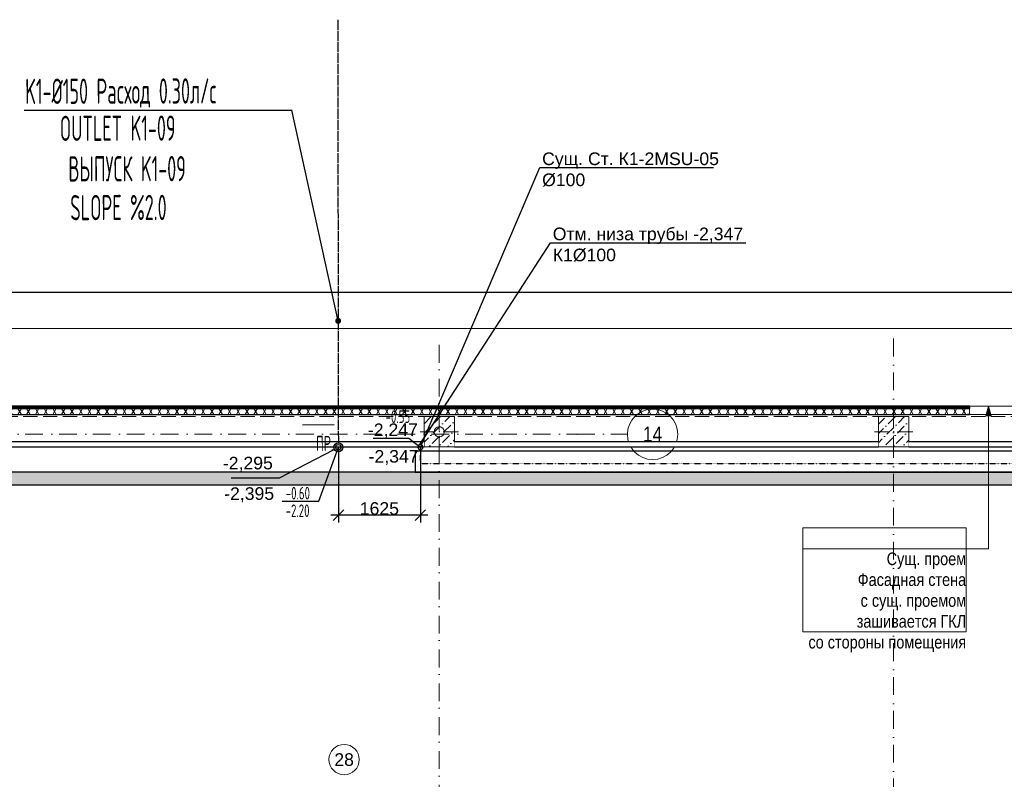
# Model space of a CAD drawing. Header units: millimetres. Extents: x -2890 to 117730, y -526 to 88572.
# Tile 59 of 65: x 77774 to 97279, y 73464 to 88506. Entities that reach past the tile are written whole.
import ezdxf
from ezdxf import colors
from ezdxf.entities.mleader import LeaderData, LeaderLine
from ezdxf.enums import TextEntityAlignment as Align
from ezdxf.math import Vec2, Vec3

# ---------------------------------------------------------------- set-up
doc = ezdxf.new("R2010")
doc.units = ezdxf.units.MM
doc.header["$MEASUREMENT"] = 0
doc.set_wipeout_variables(frame=1)
for name, pattern in [('SEWERAGE_DRAIN2', [2.2, 2, -0.2]), ('Wipeout_Contour', [1000, 0, -1000]), ('Невидимая', [3.912222, 2.822222, -1.09]), ('Штрихпунктирная', [6.702778, 3.527778, -1.763889, 0, -1.411111])]:
    doc.linetypes.add(name, pattern=pattern)
doc.layers.get('Defpoints').update_dxf_attribs({"color": 8})
for name, color, linetype in [('2D - Кладочный#1', 7, 'Continuous'), ('ES-ALTKOT', 111, 'Continuous'), ('ES-USTKOT', 3, 'Continuous'), ('F-ES-KOTTXT', 7, 'Continuous'), ('MIMARI', 8, 'Continuous'), ('P-CO', 10, 'Continuous'), ('P-COTEXT', 3, 'Continuous'), ('P-K1', 4, 'SEWERAGE_DRAIN2'), ('P-K1CAP', 111, 'Continuous'), ('P-K1KL', 4, 'Continuous'), ('ВК_К1', 34, 'Continuous'), ('ВК_Размер', 7, 'Continuous'), ('ВК_Текст', 7, 'Continuous'), ('Инженерные сети - Канализация', 7, 'Continuous'), ('Конструктив - ГКЛ', 7, 'Continuous'), ('Конструктив - Колонны', 7, 'Continuous'), ('Конструктив - стены бассейнов жб нов', 7, 'Continuous'), ('Конструктив - Стены наружние фасад', 7, 'Continuous'), ('Конструктив_Дно бассейна', 7, 'Continuous'), ('ПОЛ - Зоны перепадов', 7, 'Continuous'), ('Чертеж и Рисунок', 7, 'Continuous'), ('Элемент Модели - Зона', 7, 'Continuous'), ('Элемент Модели - Оси', 7, 'Continuous')]:
    doc.layers.add(name, color=color, linetype=linetype)
doc.styles.add('ROMANC', font='ROMANC.shx', dxfattribs={"width": 0.75})
doc.styles.add('ROMANS', font='ROMANS.SHX', dxfattribs={"width": 0.7})
doc.styles.get("Standard").update_dxf_attribs({"font": 'ARIALUNI.TTF', "height": 250})
doc.styles.add('СГЕНЕРИР_СТИЛЬ_1', font='ARIALN.TTF')
doc.styles.add('СГЕНЕРИР_СТИЛЬ_4', font='arial.ttf')
doc.dimstyles.new('Ariel 2.5', dxfattribs={"dimtxt": 250, "dimasz": 210, "dimexe": 150, "dimexo": 10, "dimgap": 0.09, "dimtad": 1, "dimdec": 0, "dimtxsty": 'Standard', "dimblk": 'OBLIQUE', "dimcen": 0.09, "dimdle": 150, "dimclrd": 256, "dimclre": 256, "dimclrt": 256, "dimadec": 0, "dimazin": 0, "dimtfac": 1, "dimtdec": 0, "dimtofl": 0, "dimtmove": 1, "dimatfit": 3, "dimldrblk": 'NONE', "dimfxl": 1, "dimtolj": 1, "dimtzin": 0, "dimlwe": -1, "dimarcsym": 0})
pattern_1 = [(45, (-30913.9, 8296), (-183.84776, 183.84776), [195, -65, 0, -65]), (45, (-30890.9, 8502.82), (-183.84776, 183.84776), [195, -65, 0, -65])]

# ---------------------------------------------------------------- blocks, each defined once
blk = doc.blocks.new('KOT-03')
at = {"layer": 'F-ES-KOTTXT', "color": 7}
blk.add_line((0, 0), (1819, 0), dxfattribs=at)
at = {"layer": 'ES-ALTKOT', "style": 'ROMANC', "width": 0.6}
blk.add_attdef('ALTKOT', text='', height=500, dxfattribs=at).set_placement((910, -392), align=Align.MIDDLE)
at = {"layer": 'ES-USTKOT', "style": 'ROMANC', "width": 0.6}
blk.add_attdef('USTKOT', text='', height=500, dxfattribs=at).set_placement((910, 392), align=Align.MIDDLE)
blk = doc.blocks.new('CLEANOUTDOSEME')
at = {"layer": 'P-CO'}
for radius in [0.5, 0.3]:
    blk.add_circle((2.31, 0.75), radius, dxfattribs=at)
at = {"layer": 'P-COTEXT', "style": 'ROMANS', "width": 0.5}
blk.add_attdef('ПР.', text='', height=1.5, dxfattribs=at).set_placement((0.79, 0.75), align=Align.MIDDLE_CENTER)
blk = doc.blocks.new('K1 KOLON 2.kat')
at = {"layer": 'P-K1KL'}
blk.add_circle((0, 0), 50, dxfattribs=at)
blk = doc.blocks.new('_None')
blk = doc.blocks.new('_OBLIQUE')
at = {"color": 0, "linetype": 'ByBlock'}
blk.add_line((-0.5, -0.5), (0.5, 0.5), dxfattribs=at)
blk = doc.blocks.new('*D377')
at = {"layer": 'Defpoints', "color": 0, "transparency": 16777216}
for p in [(84087, 80040), (85711, 80042), (84087, 78697)]:
    blk.add_point(p, dxfattribs=at)
at = {"layer": 'ВК_Размер', "transparency": 16777216}
for p, q in [((84087, 80030), (84087, 78547)), ((85711, 80032), (85711, 78547))]:
    blk.add_line(p, q, dxfattribs=at)
at = {"layer": 'ВК_Размер', "lineweight": -2, "transparency": 16777216}
blk.add_line((85861, 78697), (83937, 78697), dxfattribs=at)
at = {"layer": 'ВК_Размер', "lineweight": -2, "transparency": 16777216, "xscale": 210, "yscale": 210, "zscale": 210, "rotation": 180}
blk.add_blockref('_OBLIQUE', (84087, 78697), dxfattribs=at)
at = {"layer": 'ВК_Размер', "lineweight": -2, "transparency": 16777216, "xscale": 210, "yscale": 210, "zscale": 210}
blk.add_blockref('_OBLIQUE', (85711, 78697), dxfattribs=at)
at = {"layer": 'ВК_Размер', "transparency": 16777216, "insert": (84899, 78825), "char_height": 250, "attachment_point": 5}
blk.add_mtext('\\A1;1625', dxfattribs=at)

msp = doc.modelspace()

# ---------------------------------------------------------------- hatches: boundary and pattern name
at = {"layer": '2D - Кладочный#1', "linetype": 'Continuous', "lineweight": 15, "ltscale": 100}
msp.add_hatch(color=7, dxfattribs=at).paths.add_polyline_path([(96965.4, 80851), (96915.4, 80664.4), (97015.4, 80664.4)])
at = {"layer": 'Конструктив - стены бассейнов жб нов', "linetype": 'Continuous', "lineweight": 5, "ltscale": 100}
msp.add_hatch(color=253, dxfattribs=at).paths.add_polyline_path([(59886.1, 79296), (98886.1, 79296), (98886.1, 79546), (59886.1, 79546)])

# ---------------------------------------------------------------- linework, layer by layer
at = {"color": 7, "linetype": 'Continuous', "lineweight": 30, "ltscale": 100}
msp.add_line((117608, 83105), (1208, 83105), dxfattribs=at)
at = {"layer": '2D - Кладочный#1', "color": 7, "linetype": 'Continuous', "lineweight": 15, "ltscale": 100}
for p, q in [((96965.4, 80851), (96915.4, 80664.4)), ((96965.4, 80851), (97015.4, 80664.4)), ((97015.4, 80664.4), (96915.4, 80664.4)), ((96522.9, 78440.8), (93289.9, 78440.8)), ((93289.9, 78440.8), (93289.9, 76381.9)), ((96522.9, 76381.9), (96522.9, 78440.8)), ((96522.9, 78029), (93289.9, 78029)), ((96965.4, 78029), (96522.9, 78029)), ((93289.9, 76381.9), (96522.9, 76381.9))]:
    msp.add_line(p, q, dxfattribs=at)
at = {"layer": 'P-K1CAP', "ltscale": 100}
for p, q in [((77862.4, 86717.7), (83173.2, 86717.7)), ((83156.8, 86717.7), (84082.8, 82512.5))]:
    msp.add_line(p, q, dxfattribs=at)
at = {"layer": 'P-K1CAP', "ltscale": 100, "const_width": 58.8}
msp.add_lwpolyline([(84112.2, 82541.9, 1), (84053.4, 82541.8, 1)], format="xyb", close=True, dxfattribs=at)
at = {"layer": 'Конструктив - стены бассейнов жб нов', "color": 7, "linetype": 'Continuous', "lineweight": 30, "ltscale": 100, "flags": 128}
for points in [[(99136.1, 79546), (59636.1, 79546)], [(59886.1, 79296), (98886.1, 79296)]]:
    msp.add_lwpolyline(points, dxfattribs=at)
at = {"layer": 'Конструктив_Дно бассейна', "color": 7, "linetype": 'Continuous', "lineweight": 15, "ltscale": 100, "flags": 128}
msp.add_lwpolyline([(64986.1, 63096), (93886.1, 63096), (93886.1, 66997.5), (95334.6, 68446), (99136.1, 68446), (99136.1, 79546), (64986.1, 79546)], close=True, dxfattribs=at)
at = {"layer": 'ПОЛ - Зоны перепадов', "color": 7, "linetype": 'Невидимая', "lineweight": 5, "ltscale": 100, "flags": 128}
msp.add_lwpolyline([(110111.1, 44596), (110132.8, 67596.1), (108911.3, 67596.1), (108911.3, 70556), (109311.1, 70556), (109311.1, 80646), (59036.1, 80646), (59036.1, 44596)], close=True, dxfattribs=at)
at = {"layer": 'Чертеж и Рисунок', "color": 7, "linetype": 'Continuous', "lineweight": 15, "ltscale": 100}
msp.add_line((3470.8, 82391.7), (114954, 82391.7), dxfattribs=at)
at = {"layer": 'Элемент Модели - Зона', "color": 7, "linetype": 'Continuous', "lineweight": 0, "ltscale": 100, "flags": 128}
msp.add_lwpolyline([(84501, 73854.4, 1), (83901, 73854.4, 1)], format="xyb", close=True, dxfattribs=at)
at = {"layer": 'Элемент Модели - Оси', "color": 1, "linetype": 'Штрихпунктирная', "lineweight": 15, "ltscale": 100}
msp.add_line((88811.6, 80296), (89811.6, 80296), dxfattribs=at)
at = {"layer": 'Элемент Модели - Оси', "color": 7, "linetype": 'Штрихпунктирная', "lineweight": 15, "ltscale": 100}
msp.add_point((88811.6, 80296), dxfattribs=at)
msp.add_point((88811.6, 80296), dxfattribs=at)

# ---------------------------------------------------------------- block references
at = {"layer": 'F-ES-KOTTXT', "color": 7, "ltscale": 100}
ref = msp.add_blockref('KOT-03', (82970.5, 78971.2), dxfattribs=dict(at, xscale=0.345600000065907, yscale=0.345600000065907, zscale=0.345600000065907, rotation=0.08666891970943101))
ref.add_attrib('USTKOT', '-0.60', dxfattribs={"layer": 'ES-USTKOT', "height": 250, "rotation": 0.08667, "style": 'ROMANC', "width": 0.6}).set_placement((83284.6, 79129.7), align=Align.MIDDLE)
ref.add_attrib('ALTKOT', '-2.20', dxfattribs={"layer": 'ES-ALTKOT', "height": 250, "rotation": 0.08667, "style": 'ROMANC', "width": 0.6}).set_placement((83279, 78782.2), align=Align.MIDDLE)

# ---------------------------------------------------------------- texts
at = {"layer": '2D - Кладочный#1', "color": 7, "linetype": 'Continuous', "lineweight": 0, "ltscale": 100, "insert": (96522.9, 77955.2), "char_height": 250, "attachment_point": 3, "line_spacing_factor": 0.990078, "style": 'СГЕНЕРИР_СТИЛЬ_1'}
msp.add_mtext('\\A1;Сущ. проем \\PФасадная стена \\Pс сущ. проемом  \\Pзашивается ГКЛ \\Pсо стороны помещения ', dxfattribs=at)
at = {"layer": 'P-K1CAP', "ltscale": 100, "style": 'ROMANS', "width": 0.5}
for s, p in [('K1-%%C150 Pacход 0.30л/с', (77881.4, 87086.6)), ('OUTLET K1-09', (78569.9, 86354.2, 0)), ('ВЫПУСК K1-09', (78738.3, 85551.7, 0)), ('SLOPE %%%2.0', (78776, 84783.9))]:
    msp.add_text(s, height=500, rotation=0.14779, dxfattribs=at).set_placement(p, align=Align.MIDDLE_LEFT)
at = {"layer": 'ВК_Размер', "color": 244, "true_color": 0x991b1e, "char_height": 250, "attachment_point": 1, "rotation": 0.2}
for s, insert in [('-2,295', (81798.6, 79848.6)), ('-2,395', (81824.2, 79244.7))]:
    msp.add_mtext_dynamic_manual_height_columns(s, width=985.469, gutter_width=1250, heights=[0], dxfattribs=dict(at, insert=insert))
at = {"layer": 'Элемент Модели - Зона', "color": 7, "linetype": 'Continuous', "lineweight": 0, "ltscale": 100, "insert": (84201, 73852.4), "char_height": 250, "attachment_point": 5, "style": 'СГЕНЕРИР_СТИЛЬ_4'}
msp.add_mtext('\\A1;28', dxfattribs=at)
at = {"layer": 'Элемент Модели - Оси', "color": 7, "linetype": 'Continuous', "lineweight": 15, "ltscale": 100, "insert": (90119.5, 80298.2), "char_height": 300, "attachment_point": 4, "style": 'СГЕНЕРИР_СТИЛЬ_1'}
msp.add_mtext('\\A1;\\pt0;14', dxfattribs=at)

# ---------------------------------------------------------------- next in the draw order: wipeouts: each hides what was drawn before it
at = {"color": 254, "linetype": 'Wipeout_Contour', "lineweight": 0, "ltscale": 100}
msp.add_wipeout([(62446.1, 80806), (62446.1, 80686), (96586.1, 80686), (96586.1, 80806)], dxfattribs=at).dxf.layer = 'Конструктив - Стены наружние фасад'

# ---------------------------------------------------------------- next in the draw order: hatches: boundary and pattern name
at = {"layer": 'Конструктив - Стены наружние фасад', "linetype": 'Continuous', "lineweight": 5, "ltscale": 100}
h = msp.add_hatch(dxfattribs=at)
h.set_pattern_fill('ИЗОЛЯЦИЯ_02_0006', scale=100, style=0, pattern_type=2)
h.set_pattern_definition([(60, (-30913.89, 8295.99), (-129.90381, 75), []), (120, (-30913.89, 8295.99), (129.90381, 75), [])])
h.paths.add_polyline_path([(62446.1, 80806), (62446.1, 80686), (96586.1, 80686), (96586.1, 80806)])

# ---------------------------------------------------------------- next in the draw order: linework, layer by layer
at = {"layer": 'Конструктив - Стены наружние фасад', "color": 7, "linetype": 'Continuous', "lineweight": 30, "ltscale": 100}
msp.add_line((96586.1, 80686), (96549.1, 80686), dxfattribs=at)
at = {"layer": 'Конструктив - Стены наружние фасад', "color": 7, "linetype": 'Continuous', "lineweight": 5, "ltscale": 100}
msp.add_line((96586.1, 80736), (96586.1, 80686), dxfattribs=at)
at = {"layer": 'Конструктив - Стены наружние фасад', "color": 7, "linetype": 'Continuous', "lineweight": 15, "ltscale": 100}
msp.add_line((96586.1, 80686), (99406.1, 80686), dxfattribs=at)
at = {"layer": 'Конструктив - Стены наружние фасад', "color": 7, "linetype": 'Continuous', "lineweight": 30, "ltscale": 100, "flags": 128}
msp.add_lwpolyline([(62446.1, 80686), (96586.1, 80686)], dxfattribs=at)

# ---------------------------------------------------------------- next in the draw order: wipeouts: each hides what was drawn before it
at = {"color": 254, "linetype": 'Wipeout_Contour', "lineweight": 0, "ltscale": 100}
for points, layer in [([(85786.1, 80046), (86386.1, 80046), (86386.1, 80646), (85786.1, 80646)], 'Конструктив - Колонны'), ([(94786.1, 80046), (95386.1, 80046), (95386.1, 80646), (94786.1, 80646)], 'Конструктив - Колонны'), ([(62446.1, 80836), (96586.1, 80836), (96586.1, 80851), (62446.1, 80851)], 'Конструктив - Стены наружние фасад')]:
    msp.add_wipeout(points, dxfattribs=at).dxf.layer = layer

# ---------------------------------------------------------------- next in the draw order: hatches: boundary and pattern name
at = {"layer": 'Конструктив - Колонны', "linetype": 'Continuous', "lineweight": 15, "ltscale": 100}
h = msp.add_hatch(dxfattribs=at)
h.set_pattern_fill('БЕТОН_01_0006', scale=100, style=0, pattern_type=2)
h.set_pattern_definition(pattern_1)
h.paths.add_polyline_path([(85786.1, 80046), (86386.1, 80046), (86386.1, 80646), (85786.1, 80646)])
h = msp.add_hatch(dxfattribs=at)
h.set_pattern_fill('БЕТОН_01_0006', scale=100, style=0, pattern_type=2)
h.set_pattern_definition(pattern_1)
h.paths.add_polyline_path([(94786.1, 80046), (95386.1, 80046), (95386.1, 80646), (94786.1, 80646)])
at = {"layer": 'Конструктив - Стены наружние фасад', "linetype": 'Continuous', "lineweight": 5, "ltscale": 100}
h = msp.add_hatch(dxfattribs=at)
h.set_pattern_fill('МЕТАЛЛ___ТВЕРДЫЙ_СПЛАВ_0006', scale=100, style=0, pattern_type=2)
h.set_pattern_definition([(45, (-30913.89, 8295.99), (-70.71068, 70.71068), [])])
h.paths.add_polyline_path([(62446.1, 80836), (96586.1, 80836), (96586.1, 80851), (62446.1, 80851)])

# ---------------------------------------------------------------- next in the draw order: linework, layer by layer
at = {"layer": 'Инженерные сети - Канализация', "color": 1, "linetype": 'Continuous', "lineweight": 5, "ltscale": 100, "flags": 128}
msp.add_lwpolyline([(85786.1, 80646), (86386.1, 80646), (86386.1, 80046), (85786.1, 80046)], close=True, dxfattribs=at)
at = {"layer": 'Инженерные сети - Канализация', "color": 1, "linetype": 'Continuous', "lineweight": 5, "ltscale": 100}
msp.add_circle((86086.1, 80346), 100, dxfattribs=at)
at = {"layer": 'Конструктив - Колонны', "color": 7, "linetype": 'Continuous', "lineweight": 0, "ltscale": 100}
for p, q in [((86086.1, 80426), (86086.1, 80726)), ((95086.1, 80426), (95086.1, 80726)), ((86006.1, 80346), (85706.1, 80346)), ((86086.1, 80266), (86086.1, 79966)), ((86166.1, 80346), (86466.1, 80346)), ((95006.1, 80346), (94706.1, 80346)), ((95086.1, 80266), (95086.1, 79966)), ((95166.1, 80346), (95466.1, 80346))]:
    msp.add_line(p, q, dxfattribs=at)
at = {"layer": 'Конструктив - Колонны', "color": 7, "linetype": 'Continuous', "lineweight": 15, "ltscale": 100, "flags": 128}
for points in [[(85786.1, 80046), (86386.1, 80046), (86386.1, 80646), (85786.1, 80646)], [(94786.1, 80046), (95386.1, 80046), (95386.1, 80646), (94786.1, 80646)]]:
    msp.add_lwpolyline(points, close=True, dxfattribs=at)
at = {"layer": 'Конструктив - Колонны', "color": 7, "linetype": 'Continuous', "lineweight": 0, "ltscale": 100}
for p in [(86086.1, 80346), (95086.1, 80346)]:
    msp.add_point(p, dxfattribs=at)
at = {"layer": 'Конструктив - Стены наружние фасад', "color": 7, "linetype": 'Continuous', "lineweight": 30, "ltscale": 100}
for p, q in [((62446.1, 80836), (96586.1, 80836)), ((62446.1, 80806), (96586.1, 80806)), ((96586.1, 80851), (96549.1, 80851)), ((96586.1, 80836), (96586.1, 80806))]:
    msp.add_line(p, q, dxfattribs=at)
at = {"layer": 'Конструктив - Стены наружние фасад', "color": 214, "linetype": 'Continuous', "lineweight": 15, "ltscale": 100}
msp.add_line((96586.1, 80851), (96586.1, 80836), dxfattribs=at)
at = {"layer": 'Конструктив - Стены наружние фасад', "color": 7, "linetype": 'Continuous', "lineweight": 15, "ltscale": 100}
msp.add_line((99406.1, 80851), (96586.1, 80851), dxfattribs=at)
at = {"layer": 'Конструктив - Стены наружние фасад', "color": 7, "linetype": 'Continuous', "lineweight": 5, "ltscale": 100}
msp.add_line((96586.1, 80806), (96586.1, 80736), dxfattribs=at)
at = {"layer": 'Конструктив - Стены наружние фасад', "color": 7, "linetype": 'Continuous', "lineweight": 30, "ltscale": 100, "flags": 128}
msp.add_lwpolyline([(96586.1, 80851), (62446.1, 80851)], dxfattribs=at)
at = {"layer": 'Элемент Модели - Оси', "color": 7, "linetype": 'Штрихпунктирная', "lineweight": 15, "ltscale": 100}
for p, q in [((86086.1, 63614), (86086.1, 82191.7)), ((95086.1, 82191.7), (95086.1, 15620.8))]:
    msp.add_line(p, q, dxfattribs=at)
at = {"layer": 'Элемент Модели - Оси', "color": 1, "linetype": 'Штрихпунктирная', "lineweight": 15, "ltscale": 100}
msp.add_line((3470.8, 80296), (88811.6, 80296), dxfattribs=at)
at = {"layer": 'Элемент Модели - Оси', "color": 7, "linetype": 'Continuous', "lineweight": 15, "ltscale": 100}
msp.add_circle((90311.6, 80296), 500, dxfattribs=at)

# ---------------------------------------------------------------- next in the draw order: block references
at = {"layer": 'F-ES-KOTTXT', "color": 7, "ltscale": 100}
ref = msp.add_blockref('KOT-03', (83377.4, 80486), dxfattribs=dict(at, xscale=0.345600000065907, yscale=0.345600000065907, zscale=0.345600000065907, rotation=0.08666891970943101))
ref.add_attrib('USTKOT', '-0.55', dxfattribs={"layer": 'ES-USTKOT', "height": 250, "rotation": 0.08667, "style": 'ROMANC', "width": 0.6}).set_placement((85265.3, 80644.4), align=Align.MIDDLE)

# ---------------------------------------------------------------- next in the draw order: wipeouts: each hides what was drawn before it
at = {"color": 254, "linetype": 'Wipeout_Contour', "lineweight": 0, "ltscale": 100}
for points in [[(85786.1, 80146), (77386.1, 80146), (77386.1, 80046), (85786.1, 80046)], [(86386.1, 80146), (86386.1, 80046), (94786.1, 80046), (94786.1, 80146)], [(95386.1, 80146), (95386.1, 80046), (99616.1, 80046), (99616.1, 80146)]]:
    msp.add_wipeout(points, dxfattribs=at).dxf.layer = 'Конструктив - ГКЛ'

# ---------------------------------------------------------------- next in the draw order: linework, layer by layer
at = {"layer": '2D - Кладочный#1', "color": 7, "linetype": 'Continuous', "lineweight": 15, "ltscale": 100}
msp.add_line((96965.4, 80664.4), (96965.4, 78029), dxfattribs=at)
at = {"layer": 'MIMARI', "ltscale": 100}
for points in [[(84776.4, 80218.4), (85483, 80219.4), (85711.1, 80042)], [(82993.8, 78971.3), (83700.4, 78972.3), (84086.6, 80039.5)]]:
    msp.add_lwpolyline(points, dxfattribs=at)
at = {"layer": 'P-K1', "ltscale": 100}
for p, q in [((84073.7, 88506.3), (84086.4, 80129.5)), ((85711.1, 80042), (84176.6, 80039.7))]:
    msp.add_line(p, q, dxfattribs=at)
at = {"layer": 'ВК_К1', "linetype": 'Штрихпунктирная'}
msp.add_lwpolyline([(85706, 80046), (85706, 79715.2), (105409.1, 79715.2, -0.4142136), (105409.6, 79714.7), (105409.6, 60061.1), (93886.6, 60061.1, 0.4142136), (93886.1, 60060.6), (93886.1, 19935.2), (109921, 19935.2)], format="xyb", dxfattribs=at)
at = {"layer": 'ВК_Размер', "color": 244, "true_color": 0x991b1e}
msp.add_lwpolyline([(81966.2, 79435.7), (82923.8, 79430.6), (84006.8, 79997.8)], dxfattribs=at)
at = {"layer": 'ВК_Размер'}
msp.add_lwpolyline([(105097.2, 79958.5), (85605.8, 79958.5), (85605.8, 79546), (105097.2, 79546)], close=True, dxfattribs=at)
at = {"layer": 'Конструктив - ГКЛ', "color": 7, "linetype": 'Continuous', "lineweight": 30, "ltscale": 100}
for p, q in [((85786.1, 80146), (77386.1, 80146)), ((77386.1, 80046), (85786.1, 80046)), ((94786.1, 80146), (86386.1, 80146)), ((86386.1, 80046), (94786.1, 80046)), ((99616.1, 80146), (95386.1, 80146)), ((95386.1, 80046), (99616.1, 80046))]:
    msp.add_line(p, q, dxfattribs=at)

# ---------------------------------------------------------------- next in the draw order: block references
at = {"ltscale": 100}
ref = msp.add_blockref('CLEANOUTDOSEME', (83649.4, 80016.3), dxfattribs=dict(at, xscale=179.9999999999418, yscale=179.9999999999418, zscale=179.9999999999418, rotation=345.0866689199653))
ref.add_attrib('ПР.', 'ПР.', dxfattribs={"layer": 'P-COTEXT', "height": 300, "rotation": 0.08667, "style": 'ROMANS', "width": 0.55}).set_placement((83817.9, 80115), align=Align.MIDDLE_CENTER)
at = {"layer": 'P-K1KL', "ltscale": 100, "xscale": -1, "rotation": 30.00000000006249}
msp.add_blockref('K1 KOLON 2.kat', (85711.1, 80042), dxfattribs=at)

# ---------------------------------------------------------------- next in the draw order: texts
at = {"layer": 'ВК_Размер', "char_height": 250, "attachment_point": 1, "rotation": 0.2}
for s, insert in [('-2,247', (84671.4, 80508.8)), ('-2,347', (84685.8, 79982.6))]:
    msp.add_mtext_dynamic_manual_height_columns(s, width=985.469, gutter_width=1250, heights=[0], dxfattribs=dict(at, insert=insert))

# ---------------------------------------------------------------- next in the draw order: dimensions: what is measured, and where the dimension line sits
at = {"layer": 'ВК_Размер'}
dim = msp.add_linear_dim(base=(84086.5521, 78697.4037), p1=(85711.104, 80041.997), p2=(84086.5521, 80039.5474), dimstyle='Ariel 2.5', dxfattribs=at)
dim.commit()
dim.dimension.update_dxf_attribs({"geometry": '*D377', "text_midpoint": (84898.8281, 78825.2222)})

# ---------------------------------------------------------------- next in the draw order: leaders
at = {"layer": 'ВК_Текст', "ltscale": 100}
ml = msp.add_multileader_mtext('Standard', dxfattribs=at)
ml.set_content('Сущ. Ст. К1-2MSU-05\\P%%C100', color=256)
ml.set_leader_properties(color=256, linetype='ByLayer', lineweight=-1)
ml.set_arrow_properties(name='NONE')
ml.build(insert=Vec2(0, 0))
ml.multileader.update_dxf_attribs({"text_left_attachment_type": 6, "text_right_attachment_type": 6, "dogleg_length": 0.36, "arrow_head_size": 18})
ctx = ml.context
ctx.base_point, ctx.char_height, ctx.arrow_head_size, ctx.landing_gap_size, ctx.plane_origin = Vec3(88114.1, 85576.8), 250, 18, 9, Vec3(85711.1, 80042)
ctx.left_attachment, ctx.right_attachment = 6, 6
notes = []
notes.append((ctx, [(0, (1, 1, 0), (88078.1, 85576.8), (1, 0), 36, [(0, [(85711.1, 80042)], 0, [])])]))
ctx.mtext.insert, ctx.mtext.flow_direction = Vec3(88123.1, 85876.8), 5
ml = msp.add_multileader_mtext('Standard', dxfattribs=at)
ml.set_content('Отм. низа трубы -2,347\\PК1%%C100', color=256)
ml.set_leader_properties(color=256, linetype='ByLayer', lineweight=-1)
ml.set_arrow_properties(name='NONE')
ml.build(insert=Vec2(0, 0))
ml.multileader.update_dxf_attribs({"text_left_attachment_type": 6, "text_right_attachment_type": 6, "dogleg_length": 0.36, "arrow_head_size": 18})
ctx = ml.context
ctx.base_point, ctx.char_height, ctx.arrow_head_size, ctx.landing_gap_size, ctx.plane_origin = Vec3(88324.5, 84089.2), 250, 18, 9, Vec3(74965.5, 76616.3)
ctx.left_attachment, ctx.right_attachment = 6, 6
notes.append((ctx, [(0, (1, 1, 0), (88288.5, 84089.2), (1, 0), 36, [(0, [(85699.4, 80090.6)], 0, [])])]))
ctx.mtext.insert, ctx.mtext.flow_direction = Vec3(88333.5, 84389.2), 5
for ctx, leaders in notes:
    for number, flags, end, landing, length, lines in leaders:
        leader = LeaderData()
        leader.index, (leader.has_last_leader_line, leader.has_dogleg_vector, leader.attachment_direction) = number, flags
        leader.last_leader_point, leader.dogleg_vector, leader.dogleg_length = Vec3(end), Vec3(landing), length
        for number, points, colour, breaks in lines:
            line = LeaderLine()
            line.index, line.vertices, line.color, line.breaks = number, Vec3.list(points), colors.encode_raw_color(colour), breaks
            leader.lines.append(line)
        ctx.leaders.append(leader)

doc.saveas('drawing.dxf')
